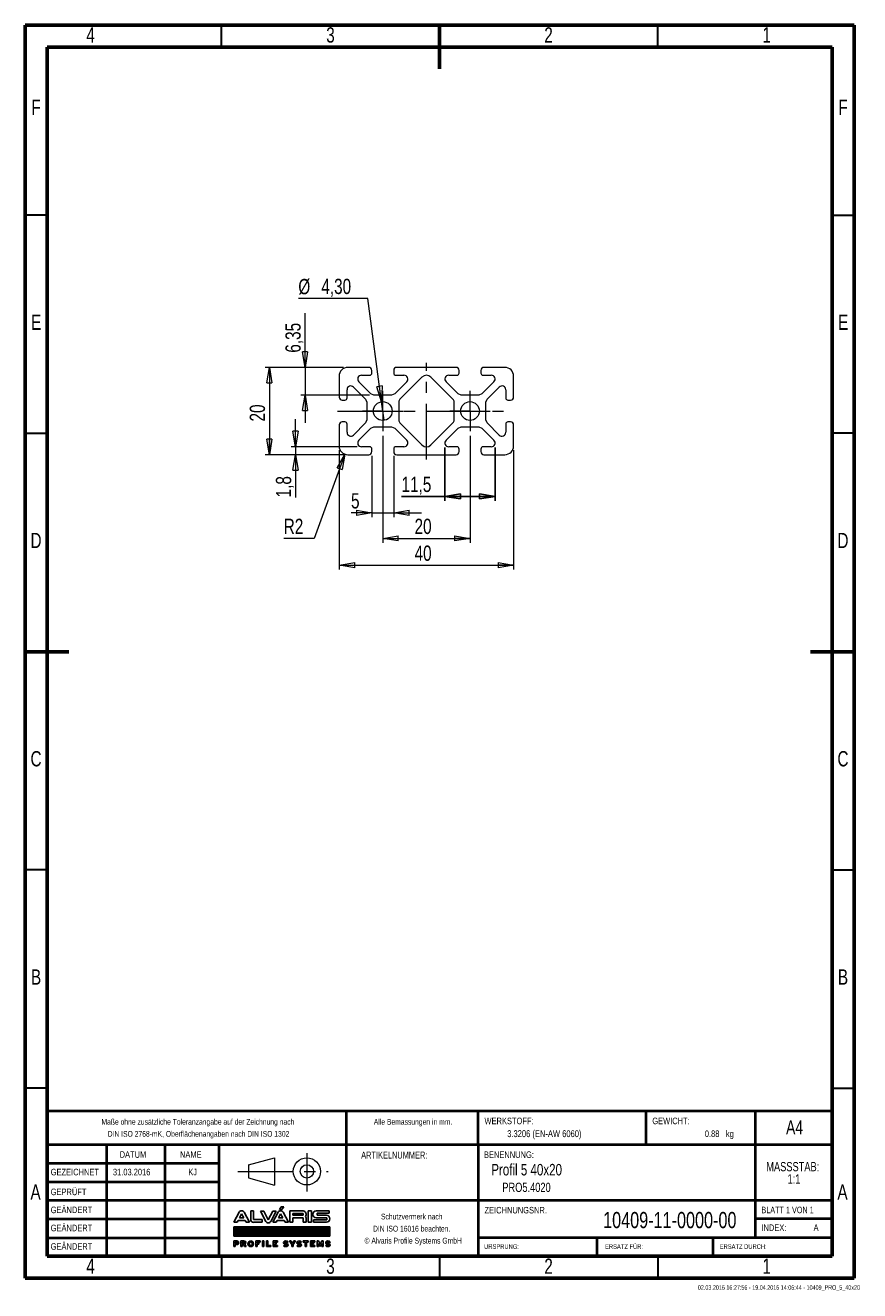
# Model space of a CAD drawing. Header units: millimetres. Extents: x 15 to 206, y 2 to 292.
import ezdxf

# ---------------------------------------------------------------- set-up
doc = ezdxf.new("R2010")
doc.units = ezdxf.units.MM
doc.header["$PDSIZE"] = -1
doc.linetypes.add('CENTERX2', pattern=[20.32, 12.7, -2.54, 2.54, -2.54])
for name, color, linetype in [('FORMAT', 7, 'Continuous'), ('SLD-0', 179, 'Continuous'), ('ST', 8, 'Continuous')]:
    doc.layers.add(name, color=color, linetype=linetype)
doc.styles.add('SLDTEXTSTYLE0', font='TXT', dxfattribs={"width": 0.75})
doc.styles.add('SLDTEXTSTYLE1', font='TXT', dxfattribs={"width": 0.692308})
doc.styles.add('SLDTEXTSTYLE2', font='TXT', dxfattribs={"width": 0.7})
doc.dimstyles.new('SLDDIMSTYLE0', dxfattribs={"dimtxt": 3.5, "dimasz": 3.556, "dimexe": 0, "dimexo": 0.0625, "dimgap": 0.875, "dimtad": 1, "dimdec": 1, "dimrnd": 1e-09, "dimzin": 12, "dimdsep": 46, "dimtxsty": 'SLDTEXTSTYLE0', "dimblk1": 'CLOSED', "dimblk2": 'CLOSED', "dimsah": 1, "dimcen": 0.09, "dimadec": 0, "dimazin": 3, "dimtfac": 1, "dimtofl": 0, "dimtmove": 0, "dimatfit": 3, "dimldrblk": 'CLOSED', "dimfxl": 1, "dimfrac": 2, "dimtolj": 1, "dimtzin": 12, "dimarcsym": 0})
doc.dimstyles.new('SLDDIMSTYLE1', dxfattribs={"dimtxt": 3.5, "dimasz": 3.556, "dimexe": 0, "dimexo": 0.0625, "dimgap": 0.875, "dimtad": 1, "dimrnd": 1e-09, "dimzin": 12, "dimdsep": 46, "dimtxsty": 'SLDTEXTSTYLE0', "dimblk1": 'CLOSED', "dimblk2": 'CLOSED', "dimsah": 1, "dimcen": 0.09, "dimadec": 0, "dimazin": 3, "dimtfac": 1, "dimtmove": 0, "dimatfit": 0, "dimldrblk": 'CLOSED', "dimfxl": 1, "dimfrac": 2, "dimtolj": 1, "dimtzin": 12, "dimarcsym": 0})
doc.dimstyles.new('SLDDIMSTYLE2', dxfattribs={"dimtxt": 3.5, "dimasz": 3.556, "dimexe": 0, "dimexo": 0.0625, "dimgap": 0.875, "dimtad": 1, "dimrnd": 1e-09, "dimzin": 12, "dimdsep": 46, "dimtxsty": 'SLDTEXTSTYLE0', "dimblk1": 'CLOSED', "dimblk2": 'CLOSED', "dimsah": 1, "dimcen": 0.09, "dimadec": 0, "dimazin": 3, "dimtfac": 1, "dimtofl": 0, "dimtmove": 0, "dimatfit": 3, "dimldrblk": 'CLOSED', "dimfxl": 1, "dimfrac": 2, "dimtolj": 1, "dimtzin": 12, "dimarcsym": 0})
doc.dimstyles.new('SLDDIMSTYLE3', dxfattribs={"dimtxt": 3.5, "dimasz": 3.556, "dimexe": 0, "dimexo": 0.0625, "dimgap": 0.875, "dimtad": 1, "dimdec": 1, "dimrnd": 1e-09, "dimzin": 12, "dimdsep": 46, "dimtxsty": 'SLDTEXTSTYLE0', "dimblk1": 'CLOSED', "dimblk2": 'CLOSED', "dimsah": 1, "dimcen": 0.09, "dimadec": 0, "dimazin": 3, "dimtfac": 1, "dimtdec": 1, "dimtmove": 0, "dimatfit": 0, "dimldrblk": 'CLOSED', "dimfxl": 1, "dimfrac": 2, "dimtolj": 1, "dimtzin": 12, "dimarcsym": 0})
doc.dimstyles.new('SLDDIMSTYLE4', dxfattribs={"dimtxt": 3.5, "dimasz": 3.556, "dimexe": 0, "dimexo": 0.0625, "dimgap": 0.875, "dimtad": 0, "dimtih": 1, "dimtoh": 1, "dimrnd": 1e-09, "dimzin": 12, "dimdsep": 46, "dimtxsty": 'SLDTEXTSTYLE0', "dimblk1": 'CLOSED', "dimblk2": 'CLOSED', "dimsah": 1, "dimcen": 0, "dimadec": 0, "dimazin": 3, "dimtfac": 1, "dimtofl": 0, "dimtmove": 0, "dimatfit": 3, "dimldrblk": 'CLOSED', "dimfxl": 1, "dimfrac": 2, "dimtolj": 1, "dimtzin": 12, "dimarcsym": 0})
doc.dimstyles.new('SLDDIMSTYLE5', dxfattribs={"dimtxt": 3.5, "dimasz": 3.556, "dimexe": 0, "dimexo": 0.0625, "dimgap": 0.875, "dimtad": 0, "dimtih": 1, "dimtoh": 1, "dimrnd": 1e-09, "dimzin": 12, "dimdsep": 46, "dimtxsty": 'SLDTEXTSTYLE0', "dimblk1": 'NONE', "dimblk2": 'CLOSED', "dimsah": 1, "dimcen": 0, "dimadec": 0, "dimazin": 3, "dimtfac": 1, "dimtmove": 0, "dimatfit": 3, "dimldrblk": 'NONE', "dimfxl": 1, "dimfrac": 2, "dimtolj": 1, "dimtzin": 12, "dimarcsym": 0})

# ---------------------------------------------------------------- blocks, each defined once
blk = doc.blocks.new('Block2')
at = {"color": 7, "linetype": 'Continuous', "lineweight": 0}
for p, q in [((276.07, 30.81), (282.06, 32.4)), ((282.06, 32.4), (282.06, 26.16)), ((276.07, 30.81), (276.07, 27.78)), ((276.07, 27.78), (282.06, 26.16))]:
    blk.add_line(p, q, dxfattribs=at)
at = {"color": 7, "linetype": 'CENTERX2', "lineweight": 0}
for p, q in [((289.49, 33.46), (289.49, 24.67)), ((273.66, 29.29), (294.36, 29.29))]:
    blk.add_line(p, q, dxfattribs=at)
at = {"color": 7, "linetype": 'Continuous', "lineweight": 0}
for radius in [3.12, 1.52]:
    blk.add_circle((289.49, 29.29), radius, dxfattribs=at)
blk.add_attdef('AUTOATTR7', (0, 0), '', height=1, dxfattribs=at)
blk = doc.blocks.new('ALVARIS-LOGO_BL1')
at = {"layer": 'SLD-0', "color": 2, "linetype": 'Continuous'}
for p, q in [((-368.6, 33.5), (-327.7, 110.4)), ((-325.1, 67.6), (-308.8, 98.1)), ((-308.8, 98.1), (-292.6, 67.6)), ((-249, 33.5), (-289.9, 110.4)), ((-239.9, 121.2), (-218.3, 121.2)), ((-239.9, 121.2), (-239.9, 55)), ((-218.3, 121.2), (-218.3, 55)), ((-139.8, 117.8), (-165.3, 117.8)), ((-165.3, 117.8), (-124.3, 40.9)), ((-105.4, 53.2), (-139.8, 117.8)), ((-71, 117.8), (-105.4, 53.2)), ((-45.6, 117.8), (-86.5, 40.9)), ((-71.1, 33.5), (-30.2, 110.4)), ((-45.6, 117.8), (-71, 117.8)), ((-27.6, 67.6), (-11.3, 98.1)), ((-18.5, 130.5), (-6, 152.4)), ((-18.5, 130.5), (-2.9, 130.5)), ((-11.3, 98.1), (4.9, 67.6)), ((-6, 152.4), (14.6, 152.4)), ((-2.9, 130.5), (14.6, 152.4)), ((48.5, 33.5), (7.6, 110.4)), ((59.3, 33.5), (59.3, 121.2)), ((59.3, 121.2), (161.1, 121.2)), ((82.2, 100.8), (82.2, 88)), ((161.1, 100.8), (82.2, 100.8)), ((161.1, 88), (161.1, 100.8)), ((198.5, 33.5), (198.5, 121.2)), ((198.5, 121.2), (224.9, 121.2)), ((224.9, 33.5), (224.9, 121.2)), ((260.8, 121.2), (359.8, 121.2)), ((359.8, 102.2), (267.3, 102.2)), ((267.3, 102.2), (267.3, 88)), ((359.8, 121.2), (359.8, 102.2)), ((-368.6, 33.5), (-343.2, 33.5)), ((-343.2, 33.5), (-335.2, 48.5)), ((-335.2, 48.5), (-282.4, 48.5)), ((-292.6, 67.6), (-325.1, 67.6)), ((-282.4, 48.5), (-274.4, 33.5)), ((-274.4, 33.5), (-249, 33.5)), ((-218.3, 55), (-151.8, 55)), ((-151.8, 33.5), (-218.3, 33.5)), ((-151.8, 55), (-151.8, 33.5)), ((-71.1, 33.5), (-45.7, 33.5)), ((-45.7, 33.5), (-37.7, 48.5)), ((-37.7, 48.5), (15.1, 48.5)), ((4.9, 67.6), (-27.6, 67.6)), ((15.1, 48.5), (23.1, 33.5)), ((23.1, 33.5), (48.5, 33.5)), ((82.2, 33.5), (59.3, 33.5)), ((82.2, 88), (161.1, 88)), ((82.2, 67.6), (82.2, 33.5)), ((82.2, 67.6), (161.1, 67.6)), ((161.1, 67.6), (161.1, 33.5)), ((161.1, 33.5), (184, 33.5)), ((184, 33.5), (184, 67.6)), ((224.9, 33.5), (198.5, 33.5)), ((241.1, 33.5), (241.1, 52.7)), ((241.1, 52.7), (341.3, 52.7)), ((241.1, 33.5), (340, 33.5)), ((341.3, 67.6), (260.8, 67.6)), ((267.3, 88), (340, 88)), ((341.3, 52.7), (341.3, 67.6)), ((-368.6, -1.7), (365.4, -1.7)), ((-368.6, -72.5), (-368.6, -1.7)), ((365.4, -1.7), (-368.6, -1.7)), ((-368.6, -1.7), (-368.6, -72.5)), ((-368.6, -71.5), (-298.8, -1.7)), ((-368.6, -67.5), (-302.8, -1.7)), ((-368.6, -63.6), (-306.7, -1.7)), ((-368.6, -59.6), (-310.7, -1.7)), ((-368.6, -55.7), (-314.6, -1.7)), ((-368.6, -51.7), (-318.6, -1.7)), ((-368.6, -47.8), (-322.5, -1.7)), ((-368.6, -43.8), (-326.5, -1.7)), ((-368.6, -39.9), (-330.5, -1.7)), ((-368.6, -35.9), (-334.4, -1.7)), ((-368.6, -31.9), (-338.4, -1.7)), ((-368.6, -28), (-342.3, -1.7)), ((-368.6, -24), (-346.3, -1.7)), ((-368.6, -20.1), (-350.2, -1.7)), ((-368.6, -16.1), (-354.2, -1.7)), ((-368.6, -12.2), (-358.1, -1.7)), ((-368.6, -8.2), (-362.1, -1.7)), ((-368.6, -4.3), (-366, -1.7)), ((365.4, -72.5), (-368.6, -72.5)), ((-368.6, -72.5), (365.4, -72.5)), ((-365.7, -72.5), (-294.9, -1.7)), ((-361.7, -72.5), (-290.9, -1.7)), ((-357.8, -72.5), (-287, -1.7)), ((-353.8, -72.5), (-283, -1.7)), ((-349.8, -72.5), (-279.1, -1.7)), ((-345.9, -72.5), (-275.1, -1.7)), ((-341.9, -72.5), (-271.2, -1.7)), ((-338, -72.5), (-267.2, -1.7)), ((-334, -72.5), (-263.2, -1.7)), ((-330.1, -72.5), (-259.3, -1.7)), ((-326.1, -72.5), (-255.3, -1.7)), ((-322.2, -72.5), (-251.4, -1.7)), ((-318.2, -72.5), (-247.4, -1.7)), ((-314.3, -72.5), (-243.5, -1.7)), ((-310.3, -72.5), (-239.5, -1.7)), ((-306.4, -72.5), (-235.6, -1.7)), ((-302.4, -72.5), (-231.6, -1.7)), ((-298.5, -72.5), (-227.7, -1.7)), ((-294.5, -72.5), (-223.7, -1.7)), ((-290.5, -72.5), (-219.8, -1.7)), ((-286.6, -72.5), (-215.8, -1.7)), ((-282.6, -72.5), (-211.8, -1.7)), ((-278.7, -72.5), (-207.9, -1.7)), ((-274.7, -72.5), (-203.9, -1.7)), ((-270.8, -72.5), (-200, -1.7)), ((-266.8, -72.5), (-196, -1.7)), ((-262.9, -72.5), (-192.1, -1.7)), ((-258.9, -72.5), (-188.1, -1.7)), ((-255, -72.5), (-184.2, -1.7)), ((-251, -72.5), (-180.2, -1.7)), ((-247.1, -72.5), (-176.3, -1.7)), ((-243.1, -72.5), (-172.3, -1.7)), ((-239.2, -72.5), (-168.4, -1.7)), ((-235.2, -72.5), (-164.4, -1.7)), ((-231.2, -72.5), (-160.5, -1.7)), ((-227.3, -72.5), (-156.5, -1.7)), ((-223.3, -72.5), (-152.5, -1.7)), ((-219.4, -72.5), (-148.6, -1.7)), ((-215.4, -72.5), (-144.6, -1.7)), ((-211.5, -72.5), (-140.7, -1.7)), ((-207.5, -72.5), (-136.7, -1.7)), ((-203.6, -72.5), (-132.8, -1.7)), ((-199.6, -72.5), (-128.8, -1.7)), ((-195.7, -72.5), (-124.9, -1.7)), ((-191.7, -72.5), (-120.9, -1.7)), ((-187.8, -72.5), (-117, -1.7)), ((-183.8, -72.5), (-113, -1.7)), ((-179.8, -72.5), (-109.1, -1.7)), ((-175.9, -72.5), (-105.1, -1.7)), ((-171.9, -72.5), (-101.2, -1.7)), ((-168, -72.5), (-97.2, -1.7)), ((-164, -72.5), (-93.2, -1.7)), ((-160.1, -72.5), (-89.3, -1.7)), ((-156.1, -72.5), (-85.3, -1.7)), ((-152.2, -72.5), (-81.4, -1.7)), ((-148.2, -72.5), (-77.4, -1.7)), ((-144.3, -72.5), (-73.5, -1.7)), ((-140.3, -72.5), (-69.5, -1.7)), ((-136.4, -72.5), (-65.6, -1.7)), ((-132.4, -72.5), (-61.6, -1.7)), ((-128.5, -72.5), (-57.7, -1.7)), ((-124.5, -72.5), (-53.7, -1.7)), ((-120.5, -72.5), (-49.8, -1.7)), ((-116.6, -72.5), (-45.8, -1.7)), ((-112.6, -72.5), (-41.8, -1.7)), ((-108.7, -72.5), (-37.9, -1.7)), ((-104.7, -72.5), (-33.9, -1.7)), ((-100.8, -72.5), (-30, -1.7)), ((-96.8, -72.5), (-26, -1.7)), ((-92.9, -72.5), (-22.1, -1.7)), ((-88.9, -72.5), (-18.1, -1.7)), ((-85, -72.5), (-14.2, -1.7)), ((-81, -72.5), (-10.2, -1.7)), ((-77.1, -72.5), (-6.3, -1.7)), ((-73.1, -72.5), (-2.3, -1.7)), ((-69.2, -72.5), (1.6, -1.7)), ((-65.2, -72.5), (5.6, -1.7)), ((-61.2, -72.5), (9.5, -1.7)), ((-57.3, -72.5), (13.5, -1.7)), ((-53.3, -72.5), (17.5, -1.7)), ((-49.4, -72.5), (21.4, -1.7)), ((-45.4, -72.5), (25.4, -1.7)), ((-41.5, -72.5), (29.3, -1.7)), ((-37.5, -72.5), (33.3, -1.7)), ((-33.6, -72.5), (37.2, -1.7)), ((-29.6, -72.5), (41.2, -1.7)), ((-25.7, -72.5), (45.1, -1.7)), ((-21.7, -72.5), (49.1, -1.7)), ((-17.8, -72.5), (53, -1.7)), ((-13.8, -72.5), (57, -1.7)), ((-9.8, -72.5), (60.9, -1.7)), ((-5.9, -72.5), (64.9, -1.7)), ((-1.9, -72.5), (68.8, -1.7)), ((2, -72.5), (72.8, -1.7)), ((6, -72.5), (76.8, -1.7)), ((9.9, -72.5), (80.7, -1.7)), ((13.9, -72.5), (84.7, -1.7)), ((17.8, -72.5), (88.6, -1.7)), ((21.8, -72.5), (92.6, -1.7)), ((25.7, -72.5), (96.5, -1.7)), ((29.7, -72.5), (100.5, -1.7)), ((33.6, -72.5), (104.4, -1.7)), ((37.6, -72.5), (108.4, -1.7)), ((41.5, -72.5), (112.3, -1.7)), ((45.5, -72.5), (116.3, -1.7)), ((49.5, -72.5), (120.2, -1.7)), ((53.4, -72.5), (124.2, -1.7)), ((57.4, -72.5), (128.1, -1.7)), ((61.3, -72.5), (132.1, -1.7)), ((65.3, -72.5), (136.1, -1.7)), ((69.2, -72.5), (140, -1.7)), ((73.2, -72.5), (144, -1.7)), ((77.1, -72.5), (147.9, -1.7)), ((81.1, -72.5), (151.9, -1.7)), ((85, -72.5), (155.8, -1.7)), ((89, -72.5), (159.8, -1.7)), ((92.9, -72.5), (163.7, -1.7)), ((96.9, -72.5), (167.7, -1.7)), ((100.8, -72.5), (171.6, -1.7)), ((104.8, -72.5), (175.6, -1.7)), ((108.8, -72.5), (179.5, -1.7)), ((112.7, -72.5), (183.5, -1.7)), ((116.7, -72.5), (187.5, -1.7)), ((120.6, -72.5), (191.4, -1.7)), ((124.6, -72.5), (195.4, -1.7)), ((128.5, -72.5), (199.3, -1.7)), ((132.5, -72.5), (203.3, -1.7)), ((136.4, -72.5), (207.2, -1.7)), ((140.4, -72.5), (211.2, -1.7)), ((144.3, -72.5), (215.1, -1.7)), ((148.3, -72.5), (219.1, -1.7)), ((152.2, -72.5), (223, -1.7)), ((156.2, -72.5), (227, -1.7)), ((160.1, -72.5), (230.9, -1.7)), ((164.1, -72.5), (234.9, -1.7)), ((168.1, -72.5), (238.8, -1.7)), ((172, -72.5), (242.8, -1.7)), ((176, -72.5), (246.8, -1.7)), ((179.9, -72.5), (250.7, -1.7)), ((183.9, -72.5), (254.7, -1.7)), ((187.8, -72.5), (258.6, -1.7)), ((191.8, -72.5), (262.6, -1.7)), ((195.7, -72.5), (266.5, -1.7)), ((199.7, -72.5), (270.5, -1.7)), ((203.6, -72.5), (274.4, -1.7)), ((207.6, -72.5), (278.4, -1.7)), ((211.5, -72.5), (282.3, -1.7)), ((215.5, -72.5), (286.3, -1.7)), ((219.5, -72.5), (290.2, -1.7)), ((223.4, -72.5), (294.2, -1.7)), ((227.4, -72.5), (298.1, -1.7)), ((231.3, -72.5), (302.1, -1.7)), ((235.3, -72.5), (306.1, -1.7)), ((239.2, -72.5), (310, -1.7)), ((243.2, -72.5), (314, -1.7)), ((247.1, -72.5), (317.9, -1.7)), ((251.1, -72.5), (321.9, -1.7)), ((255, -72.5), (325.8, -1.7)), ((259, -72.5), (329.8, -1.7)), ((262.9, -72.5), (333.7, -1.7)), ((266.9, -72.5), (337.7, -1.7)), ((270.8, -72.5), (341.6, -1.7)), ((274.8, -72.5), (345.6, -1.7)), ((278.8, -72.5), (349.5, -1.7)), ((282.7, -72.5), (353.5, -1.7)), ((286.7, -72.5), (357.5, -1.7)), ((290.6, -72.5), (361.4, -1.7)), ((294.6, -72.5), (365.4, -1.7)), ((298.5, -72.5), (365.4, -5.6)), ((302.5, -72.5), (365.4, -9.5)), ((306.4, -72.5), (365.4, -13.5)), ((310.4, -72.5), (365.4, -17.4)), ((314.3, -72.5), (365.4, -21.4)), ((318.3, -72.5), (365.4, -25.3)), ((322.2, -72.5), (365.4, -29.3)), ((326.2, -72.5), (365.4, -33.2)), ((330.1, -72.5), (365.4, -37.2)), ((334.1, -72.5), (365.4, -41.1)), ((338.1, -72.5), (365.4, -45.1)), ((342, -72.5), (365.4, -49.1)), ((346, -72.5), (365.4, -53)), ((349.9, -72.5), (365.4, -57)), ((353.9, -72.5), (365.4, -60.9)), ((357.8, -72.5), (365.4, -64.9)), ((361.8, -72.5), (365.4, -68.8)), ((365.4, -1.7), (365.4, -72.5)), ((365.4, -72.5), (365.4, -1.7)), ((-368.6, -108.1), (-368.6, -152.4)), ((-368.6, -108.1), (-345.2, -108.1)), ((-368.6, -152.4), (-359.4, -152.4)), ((-359.4, -127.2), (-359.4, -117.3)), ((-359.4, -117.3), (-346.2, -117.3)), ((-359.4, -127.2), (-346.2, -127.2)), ((-359.4, -152.4), (-359.4, -136.5)), ((-359.4, -136.5), (-345.2, -136.5)), ((-314.5, -108.1), (-314.5, -152.4)), ((-314.5, -108.1), (-291.1, -108.1)), ((-314.5, -152.4), (-305.3, -152.4)), ((-305.3, -127.2), (-305.3, -117.3)), ((-305.3, -117.3), (-292, -117.3)), ((-305.3, -127.2), (-292, -127.2)), ((-305.3, -152.4), (-305.3, -136.5)), ((-305.3, -136.5), (-295.3, -136.5)), ((-295.3, -136.5), (-286.5, -152.4)), ((-275, -152.4), (-286.5, -152.4)), ((-284.6, -134.9), (-275, -152.4)), ((-200.9, -108.1), (-166.2, -108.1)), ((-200.9, -152.4), (-200.9, -108.1)), ((-191.2, -152.4), (-200.9, -152.4)), ((-166.2, -117.3), (-191.2, -117.3)), ((-191.2, -117.3), (-191.2, -124.8)), ((-191.2, -124.8), (-176.7, -124.8)), ((-176.7, -133.5), (-191.2, -133.5)), ((-191.2, -133.5), (-191.2, -152.4)), ((-176.7, -124.8), (-176.7, -133.5)), ((-166.2, -108.1), (-166.2, -117.3)), ((-149.7, -108.1), (-140, -108.1)), ((-149.7, -152.4), (-149.7, -108.1)), ((-140, -152.4), (-149.7, -152.4)), ((-140, -108.1), (-140, -152.4)), ((-119.3, -108.1), (-119.3, -152.4)), ((-109.6, -108.1), (-119.3, -108.1)), ((-119.3, -152.4), (-85.2, -152.4)), ((-109.6, -142.7), (-109.6, -108.1)), ((-85.2, -142.7), (-109.6, -142.7)), ((-85.2, -152.4), (-85.2, -142.7)), ((-68.9, -152.4), (-68.9, -108.1)), ((-68.9, -108.1), (-35, -108.1)), ((-35, -152.4), (-68.9, -152.4)), ((-35, -117.3), (-58.9, -117.3)), ((-58.9, -117.3), (-58.9, -124.8)), ((-58.9, -124.8), (-45.3, -124.8)), ((-45.3, -132.9), (-58.9, -132.9)), ((-58.9, -132.9), (-58.9, -142.7)), ((-58.9, -142.7), (-35, -142.7)), ((-45.3, -124.8), (-45.3, -132.9)), ((-35, -108.1), (-35, -117.3)), ((-35, -142.7), (-35, -152.4)), ((17.6, -139.1), (10.3, -145.2)), ((27, -126.1), (28.9, -126.1)), ((27, -135.3), (28.9, -135.3)), ((38.3, -122.2), (45.7, -116.2)), ((55.9, -108.1), (67.4, -108.1)), ((74.5, -135.1), (55.9, -108.1)), ((67.4, -108.1), (79.2, -127.4)), ((74.5, -152.4), (74.5, -135.1)), ((83.9, -152.4), (74.5, -152.4)), ((79.2, -127.4), (91, -108.1)), ((102.5, -108.1), (83.9, -135.1)), ((83.9, -135.1), (83.9, -152.4)), ((91, -108.1), (102.5, -108.1)), ((120.4, -139.1), (113, -145.2)), ((129.8, -126.1), (131.6, -126.1)), ((129.8, -135.3), (131.6, -135.3)), ((141.1, -122.2), (148.4, -116.2)), ((161.8, -117.3), (161.8, -108.1)), ((161.8, -108.1), (199.3, -108.1)), ((175.8, -117.3), (161.8, -117.3)), ((175.8, -152.4), (175.8, -117.3)), ((185.6, -152.4), (175.8, -152.4)), ((199.3, -117.3), (185.6, -117.3)), ((185.6, -117.3), (185.6, -152.4)), ((199.3, -108.1), (199.3, -117.3)), ((216.2, -152.4), (216.2, -108.1)), ((216.2, -108.1), (250.1, -108.1)), ((250.1, -152.4), (216.2, -152.4)), ((250.1, -117.3), (226.2, -117.3)), ((226.2, -117.3), (226.2, -124.8)), ((226.2, -124.8), (239.8, -124.8)), ((239.8, -132.9), (226.2, -132.9)), ((226.2, -132.9), (226.2, -142.7)), ((226.2, -142.7), (250.1, -142.7)), ((239.8, -124.8), (239.8, -132.9)), ((250.1, -108.1), (250.1, -117.3)), ((250.1, -142.7), (250.1, -152.4)), ((268.4, -152.4), (268.4, -108.1)), ((268.4, -108.1), (278, -108.1)), ((278.4, -152.4), (268.4, -152.4)), ((291.1, -134.4), (278, -108.1)), ((278.4, -127.9), (291.1, -152.4)), ((278.4, -127.9), (278.4, -152.4)), ((291.1, -134.4), (304.2, -108.1)), ((303.8, -127.9), (291.1, -152.4)), ((303.8, -127.9), (303.8, -152.4)), ((303.8, -152.4), (313.8, -152.4)), ((304.2, -108.1), (313.8, -108.1)), ((313.8, -152.4), (313.8, -108.1)), ((340.6, -139.1), (333.2, -145.2)), ((350, -126.1), (351.9, -126.1)), ((350, -135.3), (351.9, -135.3)), ((361.3, -122.2), (368.6, -116.2))]:
    blk.add_line(p, q, dxfattribs=at)
for centre, radius, start, end in [((-308.8, 99.3), 21.9, 30.42764, 149.57236), ((-11.3, 99.3), 21.9, 30.42764, 149.57236), ((156.9, 94.5), 27, 321.76228, 80.96222), ((262.3, 94.4), 26.9, 93.03544, 266.96456), ((-218.3, 55), 21.6, 180, 270), ((-105.4, 52), 21.9, 210.42764, 329.57236), ((161, 61.2), 23.9, 15.46235, 43.90993), ((338.1, 60.7), 27.3, 273.93117, 86.06883), ((-346.2, -122.3), 4.96, 270, 90), ((-345.2, -122.3), 14.2, 270, 90), ((-292, -122.3), 4.96, 270, 90), ((-291.1, -122.3), 14.2, 297.02151, 90), ((28.9, -127.2), 16.5, 226.72744, 270.01421), ((27, -134.2), 16.5, 46.72744, 90.01421), ((131.6, -127.2), 16.5, 226.72744, 270.01421), ((129.8, -134.2), 16.5, 46.72744, 90.01421), ((351.9, -127.2), 16.5, 226.72744, 270.01421), ((350, -134.2), 16.5, 46.72744, 90.01421)]:
    blk.add_arc(centre, radius, start, end, dxfattribs=at)
for centre, major_axis, ratio in [((-239.3, -130.2), (0, 22.2), 0.948396), ((-239.3, -130.1), (0, 13.9), 0.802774)]:
    blk.add_ellipse(centre, major_axis=major_axis, ratio=ratio, dxfattribs=at)
for centre, major_axis, ratio, start_param, end_param in [((27, -122.1), (-16.6, 0), 0.794296, 4.712389, 7.853982), ((28.9, -139.2), (20.9, 0), 0.630369, 3.608164, 4.712389), ((27, -121.9), (-6.28, 0), 0.661774, 4.712389, 7.853982), ((27, -122.1), (-20.9, 0), 0.630369, 3.608164, 4.712389), ((28.9, -139.2), (16.6, 0), 0.794296, 4.712389, 7.853982), ((28.9, -139.5), (6.28, 0), 0.661774, 4.712389, 7.853982), ((129.8, -122.1), (-16.6, 0), 0.794296, 4.712389, 7.853982), ((131.6, -139.2), (20.9, 0), 0.630369, 3.608164, 4.712389), ((129.8, -121.9), (-6.28, 0), 0.661774, 4.712389, 7.853982), ((129.8, -122.1), (-20.9, 0), 0.630369, 3.608164, 4.712389), ((131.6, -139.2), (16.6, 0), 0.794296, 4.712389, 7.853982), ((131.6, -139.5), (6.28, 0), 0.661774, 4.712389, 7.853982), ((350, -122.1), (-16.6, 0), 0.794296, 4.712389, 7.853982), ((351.9, -139.2), (20.9, 0), 0.630369, 3.608164, 4.712389), ((350, -121.9), (-6.28, 0), 0.661774, 4.712389, 7.853982), ((350, -122.1), (-20.9, 0), 0.630369, 3.608164, 4.712389), ((351.9, -139.2), (16.6, 0), 0.794296, 4.712389, 7.853982), ((351.9, -139.5), (6.28, 0), 0.661774, 4.712389, 7.853982)]:
    blk.add_ellipse(centre, major_axis=major_axis, ratio=ratio, start_param=start_param, end_param=end_param, dxfattribs=at)
blk = doc.blocks.new('SW_NOTE_0')
at = {"color": 0, "linetype": 'Continuous', "lineweight": 0, "char_height": 2.117, "attachment_point": 2, "style": 'SLDTEXTSTYLE0'}
for s, insert in [('MASSSTAB:', (6.98, 2.73)), ('1:1', (7.25, -0.09))]:
    blk.add_mtext(s, dxfattribs=dict(at, insert=insert))
blk = doc.blocks.new('SW_NOTE_1')
at = {"color": 0, "linetype": 'Continuous', "lineweight": 0, "char_height": 1.3229, "attachment_point": 2, "style": 'SLDTEXTSTYLE2'}
for s, insert in [('Schutzvermerk nach', (8.16, 1.71)), ('DIN ISO 16016 beachten.', (8.15, -1.06)), ('© Alvaris Profile Systems GmbH', (8.5, -3.82))]:
    blk.add_mtext(s, dxfattribs=dict(at, insert=insert))
blk = doc.blocks.new('SW_NOTE_2')
at = {"color": 0, "linetype": 'Continuous', "lineweight": 0, "char_height": 1.3229, "attachment_point": 2, "style": 'SLDTEXTSTYLE2'}
for s, insert in [('Maße ohne zusätzliche Toleranzangabe auf der Zeichnung nach', (25.55, 1.71)), ('DIN ISO 2768-mK, Oberflächenangaben nach DIN ISO 1302', (25.69, -1.06))]:
    blk.add_mtext(s, dxfattribs=dict(at, insert=insert))
blk = doc.blocks.new('_CLOSED')
at = {"color": 0, "linetype": 'ByBlock', "lineweight": -2}
for p, q in [((-1, 0.166667), (0, 0)), ((-1, 0.166667), (-1, -0.166667)), ((0, 0), (-1, -0.166667)), ((0, 0), (-1, 0))]:
    blk.add_line(p, q, dxfattribs=at)
blk = doc.blocks.new('_D')
at = {"layer": 'ST'}
for p, q in [((111.21, 195.32), (111.21, 183.08)), ((122.71, 195.32), (122.71, 183.08)), ((111.21, 184.08), (101.26, 184.08)), ((111.21, 184.08), (122.71, 184.08))]:
    blk.add_line(p, q, dxfattribs=at)
at = {"layer": 'ST', "xscale": 3.556, "yscale": 3.556}
for p, rotation in [((111.21, 184.08), 180), ((122.71, 184.08), 360)]:
    blk.add_blockref('_CLOSED', p, dxfattribs=dict(at, rotation=rotation))
at = {"layer": 'ST', "insert": (101.26, 188.59), "char_height": 3.5, "attachment_point": 1, "style": 'SLDTEXTSTYLE0'}
blk.add_mtext('11,5', dxfattribs=at)
blk = doc.blocks.new('_D_1')
at = {"color": 7, "linetype": 'Continuous', "lineweight": 0}
for p, q in [((94.46, 193.34), (94.46, 179.31)), ((99.46, 193.34), (99.46, 179.31)), ((94.46, 180.31), (89.68, 180.31)), ((94.46, 180.31), (99.46, 180.31)), ((99.46, 180.31), (105.81, 180.31))]:
    blk.add_line(p, q, dxfattribs=at)
at = {"color": 7, "linetype": 'Continuous', "lineweight": 0, "xscale": 3.556, "yscale": 3.556}
blk.add_blockref('_CLOSED', (94.46, 180.31, -500), dxfattribs=at)
at = {"color": 7, "linetype": 'Continuous', "lineweight": 0, "xscale": 3.556, "yscale": 3.556, "rotation": 180}
blk.add_blockref('_CLOSED', (99.46, 180.31, -500), dxfattribs=at)
at = {"color": 7, "linetype": 'Continuous', "lineweight": 0, "insert": (89.68, 184.82), "char_height": 3.5, "attachment_point": 1, "style": 'SLDTEXTSTYLE0'}
blk.add_mtext('5', dxfattribs=at)
blk = doc.blocks.new('_D_2')
at = {"color": 7, "linetype": 'Continuous', "lineweight": 0}
for p, q in [((96.96, 197.99), (96.96, 173.46)), ((116.96, 197.99), (116.96, 173.46)), ((96.96, 174.46), (116.96, 174.46))]:
    blk.add_line(p, q, dxfattribs=at)
at = {"color": 7, "linetype": 'Continuous', "lineweight": 0, "xscale": 3.556, "yscale": 3.556, "rotation": 180}
blk.add_blockref('_CLOSED', (96.96, 174.46, -500), dxfattribs=at)
at = {"color": 7, "linetype": 'Continuous', "lineweight": 0, "xscale": 3.556, "yscale": 3.556}
blk.add_blockref('_CLOSED', (116.96, 174.46, -500), dxfattribs=at)
at = {"color": 7, "linetype": 'Continuous', "lineweight": 0, "insert": (104.25, 178.97), "char_height": 3.5, "attachment_point": 1, "style": 'SLDTEXTSTYLE0'}
blk.add_mtext('20', dxfattribs=at)
blk = doc.blocks.new('_D_3')
at = {"color": 7, "linetype": 'Continuous', "lineweight": 0}
for p, q in [((86.96, 194.64), (86.96, 167.31)), ((126.96, 194.64), (126.96, 167.31)), ((86.96, 168.31), (126.96, 168.31))]:
    blk.add_line(p, q, dxfattribs=at)
at = {"color": 7, "linetype": 'Continuous', "lineweight": 0, "xscale": 3.556, "yscale": 3.556, "rotation": 180}
blk.add_blockref('_CLOSED', (86.96, 168.31, -500), dxfattribs=at)
at = {"color": 7, "linetype": 'Continuous', "lineweight": 0, "xscale": 3.556, "yscale": 3.556}
blk.add_blockref('_CLOSED', (126.96, 168.31, -500), dxfattribs=at)
at = {"color": 7, "linetype": 'Continuous', "lineweight": 0, "insert": (104.25, 172.82), "char_height": 3.5, "attachment_point": 1, "style": 'SLDTEXTSTYLE0'}
blk.add_mtext('40', dxfattribs=at)
blk = doc.blocks.new('_D_4')
at = {"color": 7, "linetype": 'Continuous', "lineweight": 0}
for p, q in [((76.96, 195.44), (76.96, 201.79)), ((91.09, 195.44), (75.96, 195.44)), ((76.96, 195.44), (76.96, 193.64)), ((87.96, 193.64), (75.96, 193.64)), ((76.96, 193.64), (76.96, 183.85))]:
    blk.add_line(p, q, dxfattribs=at)
at = {"color": 7, "linetype": 'Continuous', "lineweight": 0, "xscale": 3.556, "yscale": 3.556}
for p, rotation in [((76.96, 195.44, -500), 270), ((76.96, 193.64, -500), 90)]:
    blk.add_blockref('_CLOSED', p, dxfattribs=dict(at, rotation=rotation))
at = {"color": 7, "linetype": 'Continuous', "lineweight": 0, "insert": (72.45, 183.85), "char_height": 3.5, "attachment_point": 1, "rotation": 90, "style": 'SLDTEXTSTYLE0'}
blk.add_mtext('1,8', dxfattribs=at)
blk = doc.blocks.new('_D_5')
at = {"color": 7, "linetype": 'Continuous', "lineweight": 0}
for p, q in [((79.14, 213.64), (79.14, 226.05)), ((87.96, 213.64), (78.14, 213.64)), ((79.14, 213.64), (79.14, 207.29)), ((93.92, 207.29), (78.14, 207.29)), ((79.14, 207.29), (79.14, 200.94))]:
    blk.add_line(p, q, dxfattribs=at)
at = {"color": 7, "linetype": 'Continuous', "lineweight": 0, "xscale": 3.556, "yscale": 3.556}
for p, rotation in [((79.14, 213.64, -500), 270), ((79.14, 207.29, -500), 90)]:
    blk.add_blockref('_CLOSED', p, dxfattribs=dict(at, rotation=rotation))
at = {"color": 7, "linetype": 'Continuous', "lineweight": 0, "insert": (74.63, 217), "char_height": 3.5, "attachment_point": 1, "rotation": 90, "style": 'SLDTEXTSTYLE0'}
blk.add_mtext('6,35', dxfattribs=at)
blk = doc.blocks.new('_D_6')
at = {"color": 7, "linetype": 'Continuous', "lineweight": 0}
for p, q in [((87.96, 213.64), (69.96, 213.64)), ((70.96, 213.64), (70.96, 193.64)), ((87.96, 193.64), (69.96, 193.64))]:
    blk.add_line(p, q, dxfattribs=at)
at = {"color": 7, "linetype": 'Continuous', "lineweight": 0, "xscale": 3.556, "yscale": 3.556}
for p, rotation in [((70.96, 213.64, -500), 90), ((70.96, 193.64, -500), 270)]:
    blk.add_blockref('_CLOSED', p, dxfattribs=dict(at, rotation=rotation))
at = {"color": 7, "linetype": 'Continuous', "lineweight": 0, "insert": (66.45, 201.24), "char_height": 3.5, "attachment_point": 1, "rotation": 90, "style": 'SLDTEXTSTYLE0'}
blk.add_mtext('20', dxfattribs=at)
blk = doc.blocks.new('_D_7')
at = {"color": 7, "linetype": 'Continuous', "lineweight": 0}
for p, q in [((88.27, 193.76), (81.25, 174.46)), ((81.25, 174.46), (74.25, 174.46))]:
    blk.add_line(p, q, dxfattribs=at)
at = {"color": 7, "linetype": 'Continuous', "lineweight": 0, "xscale": 3.556, "yscale": 3.556, "rotation": 70.0149232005}
blk.add_blockref('_CLOSED', (88.27, 193.76, -500), dxfattribs=at)
at = {"color": 7, "linetype": 'Continuous', "lineweight": 0, "insert": (74.25, 178.97), "char_height": 3.5, "attachment_point": 1, "style": 'SLDTEXTSTYLE0'}
blk.add_mtext('R2', dxfattribs=at)
blk = doc.blocks.new('_D_8')
at = {"color": 7, "linetype": 'Continuous', "lineweight": 0}
for p, q in [((93.51, 229.38), (77.6, 229.38)), ((96.67, 205.77), (93.51, 229.38)), ((97.24, 201.51), (96.67, 205.77))]:
    blk.add_line(p, q, dxfattribs=at)
at = {"color": 7, "linetype": 'Continuous', "lineweight": 0, "xscale": 3.556, "yscale": 3.556, "rotation": 277.6189837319}
blk.add_blockref('_CLOSED', (96.67, 205.77, -500), dxfattribs=at)
at = {"color": 7, "linetype": 'Continuous', "lineweight": 0, "char_height": 3.5, "attachment_point": 1, "style": 'SLDTEXTSTYLE0'}
for s, insert in [('%%c', (77.6, 233.89)), ('4,30', (82.87, 233.94))]:
    blk.add_mtext(s, dxfattribs=dict(at, insert=insert))
blk = doc.blocks.new('_NONE')
blk = doc.blocks.new('SW_CENTERMARKSYMBOL_0')
at = {"color": 0, "linetype": 'Continuous', "lineweight": 0}
for p, q in [((0, 2.5), (0, 4.65)), ((-2.5, 0), (-4.65, 0)), ((0, 0), (-2.5, 0)), ((0, 0), (0, 2.5)), ((0, 0), (0, -2.5)), ((0, 0), (2.5, 0)), ((2.5, 0), (4.65, 0)), ((0, -2.5), (0, -4.65))]:
    blk.add_line(p, q, dxfattribs=at)
blk = doc.blocks.new('SW_CENTERMARKSYMBOL_1')
at = {"color": 0, "linetype": 'Continuous', "lineweight": 0}
for p, q in [((0, 2.5), (0, 4.65)), ((-2.5, 0), (-4.65, 0)), ((0, 0), (-2.5, 0)), ((0, 0), (0, 2.5)), ((0, 0), (0, -2.5)), ((0, 0), (2.5, 0)), ((2.5, 0), (4.65, 0)), ((0, -2.5), (0, -4.65))]:
    blk.add_line(p, q, dxfattribs=at)

msp = doc.modelspace()

# ---------------------------------------------------------------- linework, layer by layer
at = {"color": 7, "linetype": 'Continuous', "lineweight": 60}
for p, q in [((205, 292), (15, 292)), ((15, 292), (15, 5)), ((110, 282), (110, 292)), ((205, 5), (205, 292)), ((20, 287), (200, 287)), ((20, 10), (20, 287)), ((200, 287), (200, 10)), ((15, 148.5), (25, 148.5)), ((195, 148.5), (205, 148.5)), ((20, 10), (200, 10)), ((15, 5), (205, 5))]:
    msp.add_line(p, q, dxfattribs=at)
at = {"color": 7, "linetype": 'Continuous', "lineweight": 30}
for p, q in [((60, 287), (60, 292)), ((160, 287), (160, 292)), ((20, 248.5), (15, 248.5)), ((200, 248.5), (205, 248.5)), ((20, 198.5), (15, 198.5)), ((200, 198.651), (205, 198.651)), ((20, 98.5), (15, 98.5)), ((200, 98.5), (205, 98.5)), ((20, 48.5), (15, 48.5)), ((200, 48.5), (205, 48.5)), ((60, 10), (60, 5)), ((110, 10), (110, 5)), ((160, 10), (160, 5))]:
    msp.add_line(p, q, dxfattribs=at)
at = {"color": 7, "linetype": 'CENTERX2', "lineweight": 0}
for p, q in [((106.957, 192.55), (106.957, 214.704)), ((86.57, 203.637), (127.04, 203.637))]:
    msp.add_line(p, q, dxfattribs=at)
at = {"color": 7, "linetype": 'Continuous', "lineweight": 15}
for p, q in [((86.957, 211.637), (86.957, 206.837)), ((93.757, 213.637), (88.957, 213.637)), ((92.089, 211.837), (93.957, 211.837)), ((94.457, 212.337), (94.457, 212.937)), ((99.457, 212.937), (99.457, 212.337)), ((99.957, 211.837), (101.824, 211.837)), ((113.757, 213.637), (100.157, 213.637)), ((112.089, 211.837), (113.957, 211.837)), ((114.457, 212.337), (114.457, 212.937)), ((119.457, 212.937), (119.457, 212.337)), ((119.957, 211.837), (121.824, 211.837)), ((124.957, 213.637), (120.157, 213.637)), ((126.957, 206.837), (126.957, 211.637)), ((90.263, 209.128), (93.014, 206.378)), ((94.216, 207.58), (91.465, 210.33)), ((102.448, 210.33), (99.698, 207.58)), ((105.936, 211.414), (100.9, 206.378)), ((113.014, 206.378), (107.977, 211.414)), ((114.216, 207.58), (111.465, 210.33)), ((122.448, 210.33), (119.698, 207.58)), ((120.9, 206.378), (123.65, 209.128)), ((87.657, 206.137), (88.257, 206.137)), ((88.757, 206.637), (88.757, 208.504)), ((93.014, 206.378), (93.307, 205.67)), ((94.923, 207.287), (94.216, 207.58)), ((98.99, 207.287), (94.923, 207.287)), ((99.698, 207.58), (98.99, 207.287)), ((114.923, 207.287), (114.216, 207.58)), ((118.99, 207.287), (114.923, 207.287)), ((119.698, 207.58), (118.99, 207.287)), ((120.607, 205.67), (120.9, 206.378)), ((125.157, 208.504), (125.157, 206.637)), ((125.657, 206.137), (126.257, 206.137)), ((93.307, 205.67), (93.307, 201.603)), ((100.607, 205.67), (100.607, 201.603)), ((113.307, 201.603), (113.307, 205.67)), ((120.607, 201.603), (120.607, 205.67)), ((86.957, 200.437), (86.957, 195.637)), ((88.257, 201.137), (87.657, 201.137)), ((88.757, 198.769), (88.757, 200.637)), ((93.014, 200.896), (90.263, 198.145)), ((93.307, 201.603), (93.014, 200.896)), ((100.9, 200.896), (105.936, 195.859)), ((107.977, 195.859), (113.014, 200.896)), ((120.9, 200.896), (120.607, 201.603)), ((123.65, 198.145), (120.9, 200.896)), ((125.157, 200.637), (125.157, 198.769)), ((126.257, 201.137), (125.657, 201.137)), ((126.957, 195.637), (126.957, 200.437)), ((91.465, 196.943), (94.216, 199.694)), ((94.216, 199.694), (94.923, 199.987)), ((94.923, 199.987), (98.99, 199.987)), ((98.99, 199.987), (99.698, 199.694)), ((99.698, 199.694), (102.448, 196.943)), ((111.465, 196.943), (114.216, 199.694)), ((114.216, 199.694), (114.923, 199.987)), ((114.923, 199.987), (118.99, 199.987)), ((118.99, 199.987), (119.698, 199.694)), ((119.698, 199.694), (122.448, 196.943)), ((93.957, 195.437), (92.089, 195.437)), ((94.457, 194.337), (94.457, 194.937)), ((99.457, 194.937), (99.457, 194.337)), ((101.824, 195.437), (99.957, 195.437)), ((113.957, 195.437), (112.089, 195.437)), ((114.457, 194.337), (114.457, 194.937)), ((119.457, 194.937), (119.457, 194.337)), ((121.824, 195.437), (119.957, 195.437)), ((88.957, 193.637), (93.757, 193.637)), ((100.157, 193.637), (113.757, 193.637)), ((120.157, 193.637), (124.957, 193.637))]:
    msp.add_line(p, q, dxfattribs=at)
at = {"color": 7, "linetype": 'Continuous', "lineweight": 40}
for p, q in [((20, 65.25), (20, 10)), ((200, 43.263), (20, 43.263)), ((20, 43.263), (20, 10)), ((88.645, 35.5), (88.645, 43.263)), ((118.8, 35.5), (118.8, 43.263)), ((157.357, 35.5), (157.357, 43.263)), ((182.443, 35.5), (182.443, 43.263)), ((118.8, 35.5), (20, 35.5)), ((33.596, 35.5), (33.596, 10)), ((46.991, 35.5), (46.991, 10)), ((59.403, 35.5), (59.403, 10)), ((88.645, 10), (88.645, 35.5)), ((118.8, 35.5), (118.8, 10)), ((182.443, 35.5), (118.8, 35.5)), ((182.443, 14.325), (182.443, 35.5)), ((200, 35.5), (182.443, 35.5)), ((59.403, 31.25), (20, 31.25)), ((59.403, 27), (20, 27)), ((200, 22.75), (20, 22.75)), ((59.403, 18.475), (20, 18.475)), ((200, 18.575), (182.443, 18.575)), ((20, 14.25), (59.403, 14.25)), ((200, 14.25), (118.8, 14.25)), ((146.129, 10), (146.129, 14.25)), ((172.682, 10), (172.682, 14.25))]:
    msp.add_line(p, q, dxfattribs=at)
at = {"color": 7, "linetype": 'Continuous', "lineweight": 0}
msp.add_line((118.8, 14.25), (200, 14.25), dxfattribs=at)
at = {"color": 7, "linetype": 'Continuous', "lineweight": 15}
for centre in [(96.957, 203.637), (116.957, 203.637)]:
    msp.add_circle(centre, 2.15, dxfattribs=at)
for centre, radius, start, end in [((88.957, 211.637), 2, 90, 180), ((92.089, 210.954), 0.882, 90, 225), ((93.757, 212.937), 0.7, 0, 90), ((93.957, 212.337), 0.5, 270, 0), ((100.157, 212.937), 0.7, 90, 180), ((99.957, 212.337), 0.5, 180, 270), ((101.824, 210.954), 0.882, 315, 90), ((106.957, 210.393), 1.444, 45, 135), ((112.089, 210.954), 0.882, 90, 225), ((113.757, 212.937), 0.7, 0, 90), ((113.957, 212.337), 0.5, 270, 0), ((120.157, 212.937), 0.7, 90, 180), ((119.957, 212.337), 0.5, 180, 270), ((121.824, 210.954), 0.882, 315, 90), ((124.957, 211.637), 2, 0, 90), ((89.639, 208.504), 0.882, 45, 180), ((124.274, 208.504), 0.882, 360, 135), ((87.657, 206.837), 0.7, 180, 270), ((88.257, 206.637), 0.5, 270, 0), ((101.607, 205.67), 1, 135, 180), ((112.307, 205.67), 1, 0, 45), ((125.657, 206.637), 0.5, 180, 270), ((126.257, 206.837), 0.7, 270, 0), ((87.657, 200.437), 0.7, 90, 180), ((88.257, 200.637), 0.5, 0, 90), ((101.607, 201.603), 1, 180, 225), ((112.307, 201.603), 1, 315, 0), ((125.657, 200.637), 0.5, 90, 180), ((126.257, 200.437), 0.7, 0, 90), ((89.639, 198.769), 0.882, 180, 315), ((124.274, 198.769), 0.882, 225, 0), ((88.957, 195.637), 2, 180, 270), ((92.089, 196.319), 0.882, 135, 270), ((93.757, 194.337), 0.7, 270, 0), ((93.957, 194.937), 0.5, 0, 90), ((99.957, 194.937), 0.5, 90, 180), ((100.157, 194.337), 0.7, 180, 270), ((101.824, 196.319), 0.882, 270, 45), ((106.957, 196.88), 1.444, 225, 315), ((112.089, 196.319), 0.882, 135, 270), ((113.757, 194.337), 0.7, 270, 360), ((113.957, 194.937), 0.5, 0, 90), ((119.957, 194.937), 0.5, 90, 180), ((120.157, 194.337), 0.7, 180, 270), ((121.824, 196.319), 0.882, 270, 45), ((124.957, 195.637), 2, 270, 360)]:
    msp.add_arc(centre, radius, start, end, dxfattribs=at)
at = {"color": 7, "linetype": 'Continuous', "lineweight": 0}
msp.add_point((200, 46.224), dxfattribs=at)

# ---------------------------------------------------------------- block references
for name, p in [('SW_CENTERMARKSYMBOL_0', (96.957, 203.637)), ('SW_CENTERMARKSYMBOL_1', (116.957, 203.637)), ('SW_NOTE_2', (29.024, 39.767)), ('SW_NOTE_0', (183.974, 28.867)), ('SW_NOTE_1', (95.436, 18.055))]:
    msp.add_blockref(name, p, dxfattribs=at)
at = {"color": 7, "linetype": 'Continuous'}
msp.add_blockref('Block2', (-209.927, 0.164), dxfattribs=at)
at = {"layer": 'FORMAT', "xscale": 0.03, "yscale": 0.03, "zscale": 0.03}
msp.add_blockref('ALVARIS-LOGO_BL1', (73.869, 16.777), dxfattribs=at)

# ---------------------------------------------------------------- texts
at = {"color": 7, "linetype": 'Continuous', "lineweight": 0}
for s, insert, char_height, attachment_point, style in [('4', (29.965, 291.541), 3.5, 2, 'SLDTEXTSTYLE0'), ('3', (84.965, 291.541), 3.5, 2, 'SLDTEXTSTYLE0'), ('2', (134.965, 291.541), 3.5, 2, 'SLDTEXTSTYLE0'), ('1', (184.965, 291.541), 3.5, 2, 'SLDTEXTSTYLE0'), ('F', (17.464, 274.982), 3.5, 2, 'SLDTEXTSTYLE0'), ('F', (202.464, 274.982), 3.5, 2, 'SLDTEXTSTYLE0'), ('E', (17.506, 225.732), 3.5, 2, 'SLDTEXTSTYLE0'), ('E', (202.506, 225.732), 3.5, 2, 'SLDTEXTSTYLE0'), ('D', (17.46, 175.732), 3.5, 2, 'SLDTEXTSTYLE0'), ('D', (202.46, 175.732), 3.5, 2, 'SLDTEXTSTYLE0'), ('C', (17.464, 125.732), 3.5, 2, 'SLDTEXTSTYLE0'), ('C', (202.464, 125.732), 3.5, 2, 'SLDTEXTSTYLE0'), ('B', (17.473, 75.732), 3.5, 2, 'SLDTEXTSTYLE0'), ('B', (202.473, 75.732), 3.5, 2, 'SLDTEXTSTYLE0'), ('Alle Bemassungen in mm.', (103.894, 41.472), 1.32292, 2, 'SLDTEXTSTYLE2'), ('WERKSTOFF:', (120.274, 41.761), 1.5, 1, 'SLDTEXTSTYLE0'), ('GEWICHT:', (158.753, 41.76), 1.4986, 1, 'SLDTEXTSTYLE0'), ('A4', (191.366, 41.128), 3.175, 2, 'SLDTEXTSTYLE0'), ('3.3206 (EN-AW 6060)', (142.512, 38.887), 1.5875, 3, 'SLDTEXTSTYLE0'), ('0.88', (174.134, 38.823), 1.4986, 3, 'SLDTEXTSTYLE0'), ('kg', (175.627, 38.823), 1.4986, 1, 'SLDTEXTSTYLE0'), ('DATUM', (36.633, 34.066), 1.5, 1, 'SLDTEXTSTYLE0'), ('NAME', (50.463, 34.066), 1.5, 1, 'SLDTEXTSTYLE0'), ('ARTIKELNUMMER:', (99.597, 33.981), 1.5875, 2, 'SLDTEXTSTYLE2'), ('BENENNUNG:', (120.156, 34.025), 1.5, 1, 'SLDTEXTSTYLE0'), ('GEZEICHNET', (20.83, 30.048), 1.5, 1, 'SLDTEXTSTYLE0'), ('31.03.2016', (35.09, 30.048), 1.5, 1, 'SLDTEXTSTYLE0'), ('KJ', (53.368, 30.048), 1.5, 2, 'SLDTEXTSTYLE0'), ('Profil 5 40x20', (121.826, 31.162), 2.64583, 1, 'SLDTEXTSTYLE0'), ('A', (17.36, 26.482), 3.5, 2, 'SLDTEXTSTYLE0'), ('PRO5.4020', (124.36, 26.853), 2.1167, 1, 'SLDTEXTSTYLE0'), ('A', (202.36, 26.482), 3.5, 2, 'SLDTEXTSTYLE0'), ('GEPRÜFT', (20.819, 25.505), 1.5, 1, 'SLDTEXTSTYLE0'), ('GEÄNDERT', (20.822, 21.38), 1.5, 1, 'SLDTEXTSTYLE0'), ('ZEICHNUNGSNR.', (120.279, 21.317), 1.5, 1, 'SLDTEXTSTYLE0'), ('BLATT 1 VON 1', (183.765, 21.367), 1.5, 1, 'SLDTEXTSTYLE1'), ('GEÄNDERT', (20.822, 17.239), 1.5, 1, 'SLDTEXTSTYLE0'), ('10409-11-0000-00', (178.047, 20.154), 3.70417, 3, 'SLDTEXTSTYLE0'), ('INDEX:', (183.765, 17.304), 1.5, 1, 'SLDTEXTSTYLE0'), ('A', (195.727, 17.304), 1.5, 1, 'SLDTEXTSTYLE0'), ('GEÄNDERT', (20.822, 13.004), 1.5, 1, 'SLDTEXTSTYLE0'), ('URSPRUNG:', (120.202, 12.756), 1.0583, 1, 'SLDTEXTSTYLE0'), ('ERSATZ FÜR:', (147.922, 12.756), 1.05833, 1, 'SLDTEXTSTYLE0'), ('ERSATZ DURCH:', (174.204, 12.756), 1.05833, 1, 'SLDTEXTSTYLE0'), ('4', (29.965, 9.482), 3.5, 2, 'SLDTEXTSTYLE0'), ('3', (84.965, 9.482), 3.5, 2, 'SLDTEXTSTYLE0'), ('2', (134.965, 9.482), 3.5, 2, 'SLDTEXTSTYLE0'), ('1', (184.965, 9.482), 3.5, 2, 'SLDTEXTSTYLE0'), ('02.03.2016 16:27:56 - 19.04.2016 14:06:44 - 10409_PRO_5_40x20', (206.373, 3.379), 1.05833, 3, 'SLDTEXTSTYLE2')]:
    msp.add_mtext(s, dxfattribs=dict(at, insert=insert, char_height=char_height, attachment_point=attachment_point, style=style))

# ---------------------------------------------------------------- dimensions: what is measured, and where the dimension line sits
dim = msp.add_diameter_dim_2p(p1=(97.242, 201.506), p2=(96.672, 205.768), dimstyle='SLDDIMSTYLE5', dxfattribs=at)
dim.commit()
dim.dimension.update_dxf_attribs({"geometry": '_D_8', "text_midpoint": (84.761, 232.181), "dimtype": 163})
for base, p1, p2, dimstyle, picture, middle in [((79.14, 207.287), (88.957, 213.637), (94.923, 207.287), 'SLDDIMSTYLE1', '_D_5', (79.14, 221.522)), ((70.957, 193.637), (88.957, 213.637), (88.957, 193.637), 'SLDDIMSTYLE2', '_D_6', (70.957, 203.829)), ((76.957, 193.637), (92.089, 195.437), (88.957, 193.637), 'SLDDIMSTYLE3', '_D_4', (76.957, 187.082))]:
    dim = msp.add_linear_dim(base=base, p1=p1, p2=p2, angle=90, dimstyle=dimstyle, dxfattribs=at)
    dim.commit()
    dim.dimension.update_dxf_attribs({"geometry": picture, "text_midpoint": middle, "dimtype": 160})
for base, p1, p2, dimstyle, picture, middle in [((116.957, 174.457), (96.957, 198.987), (116.957, 198.987), 'SLDDIMSTYLE2', '_D_2', (106.831, 174.457)), ((126.957, 168.313), (86.957, 195.637), (126.957, 195.637), 'SLDDIMSTYLE2', '_D_3', (106.831, 168.313)), ((99.457, 180.313), (94.457, 194.337), (99.457, 194.337), 'SLDDIMSTYLE1', '_D_1', (90.978, 180.313))]:
    dim = msp.add_linear_dim(base=base, p1=p1, p2=p2, dimstyle=dimstyle, dxfattribs=at)
    dim.commit()
    dim.dimension.update_dxf_attribs({"geometry": picture, "text_midpoint": middle, "dimtype": 160})
dim = msp.add_radius_dim(center=(88.957, 195.637), mpoint=(88.273, 193.757), dimstyle='SLDDIMSTYLE4', dxfattribs=at)
dim.commit()
dim.dimension.update_dxf_attribs({"geometry": '_D_7', "text_midpoint": (76.957, 177.235), "dimtype": 164})
at = {"layer": 'ST'}
dim = msp.add_linear_dim(base=(122.707, 184.083), p1=(111.207, 196.319), p2=(122.707, 196.319), dimstyle='SLDDIMSTYLE0', dxfattribs=at)
dim.commit()
dim.dimension.update_dxf_attribs({"geometry": '_D', "text_midpoint": (105.79, 184.083), "dimtype": 160})

doc.saveas('drawing.dxf')
